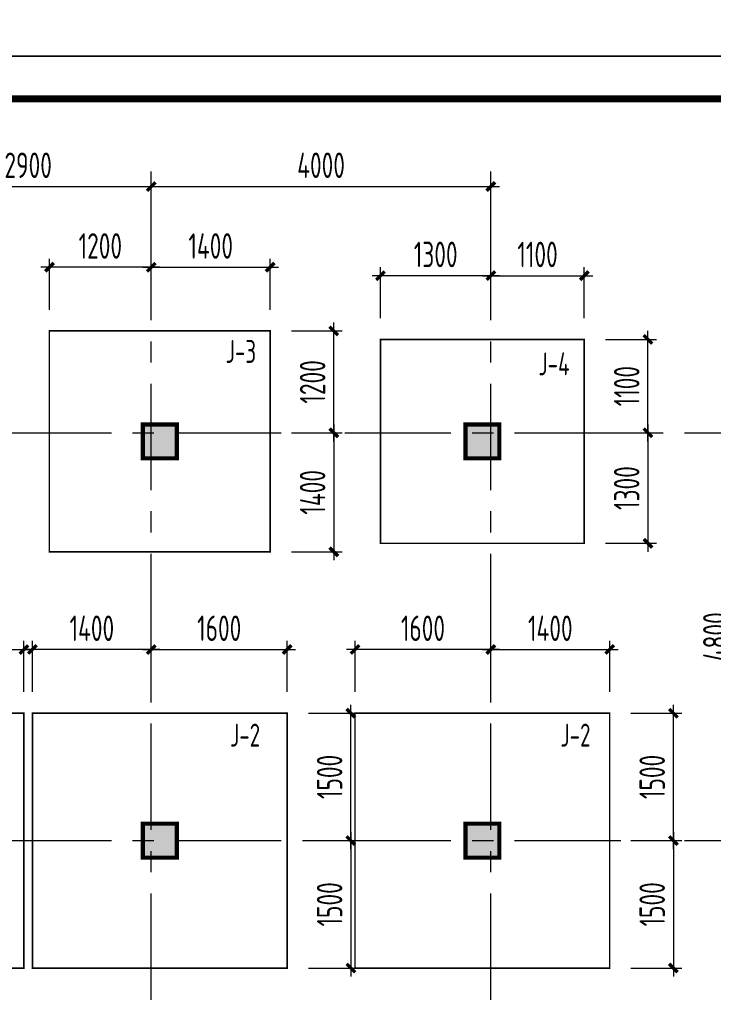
# Model space of a CAD drawing. Extents: x 4550910 to 19796140, y 148416 to 4611575.
# Tile 39 of 49: x 9706969 to 9715139, y 2267573 to 2279163. Entities that reach past the tile are written whole.
import ezdxf

# ---------------------------------------------------------------- set-up
doc = ezdxf.new("R2010")
doc.units = 0
doc.header["$LTSCALE"] = 1000
doc.linetypes.add('CENTER', pattern=[2, 1.25, -0.25, 0.25, -0.25])
doc.layers.get('0').update_dxf_attribs({"linetype": 'CONTINUOUS'})
doc.layers.get('Defpoints').update_dxf_attribs({"linetype": 'CONTINUOUS'})
for name, color, linetype in [('AXIS', 8, 'CENTER'), ('AXIS_DIM', 3, 'CONTINUOUS'), ('COLU', 7, 'CONTINUOUS'), ('TEXT', 7, 'CONTINUOUS'), ('图框', 7, 'CONTINUOUS')]:
    doc.layers.add(name, color=color, linetype=linetype)
for name, color, linetype, lineweight in [('BASE_SING_XT', 7, 'CONTINUOUS', 0), ('BASE_SING_XT_DIM', 3, 'CONTINUOUS', 0), ('COLU_HATCH', 251, 'CONTINUOUS', 0)]:
    doc.layers.add(name, color=color, linetype=linetype, lineweight=lineweight)
doc.styles.add('TSSD_Dimension', font='Tssdeng.shx', dxfattribs={"width": 0.7, "bigfont": 'hztxt.shx'})
doc.styles.add('TSSD_Norm', font='Tssdeng.shx', dxfattribs={"bigfont": 'hztxt.shx'})
doc.dimstyles.new('TSSD_100_100', dxfattribs={"dimtxt": 300, "dimasz": 100, "dimexe": 100, "dimexo": 250, "dimgap": 100, "dimtad": 1, "dimdec": 0, "dimzin": 0, "dimdsep": 46, "dimtxsty": 'TSSD_Dimension', "dimblk": 'ARCHTICK', "dimcen": 0, "dimdle": 100, "dimclrt": 7, "dimadec": 0, "dimazin": 0, "dimtfac": 1, "dimtdec": 0, "dimtix": 1, "dimtmove": 2, "dimatfit": 3, "dimfxl": 0, "dimtolj": 1, "dimtzin": 0, "dimarcsym": 0})

# ---------------------------------------------------------------- blocks, each defined once
blk = doc.blocks.new('_ArchTick')
at = {"color": 0, "linetype": 'ByBlock', "const_width": 0.4}
blk.add_lwpolyline([(-0.5, -0.5), (0.5, 0.5)], dxfattribs=at)
blk = doc.blocks.new('*D194')
at = {"layer": 'AXIS_DIM', "color": 0, "lineweight": -2, "transparency": 16777216}
for p, q in [((9705618.6979, 2276699.9005), (9705618.6979, 2277299.9005)), ((9708518.6979, 2276699.9005), (9708518.6979, 2277299.9005)), ((9705518.6979, 2277199.9005), (9708618.6979, 2277199.9005))]:
    blk.add_line(p, q, dxfattribs=at)
at = {"layer": 'Defpoints', "color": 0, "transparency": 16777216}
for p in [(9708518.6979, 2277199.9005), (9705618.6979, 2276449.9005), (9708518.6979, 2276449.9005)]:
    blk.add_point(p, dxfattribs=at)
at = {"layer": 'AXIS_DIM', "color": 0, "lineweight": -2, "transparency": 16777216, "xscale": 100, "yscale": 100, "zscale": 100, "rotation": 180}
blk.add_blockref('_ArchTick', (9705618.6979, 2277199.9005), dxfattribs=at)
at = {"layer": 'AXIS_DIM', "color": 0, "lineweight": -2, "transparency": 16777216, "xscale": 100, "yscale": 100, "zscale": 100}
blk.add_blockref('_ArchTick', (9708518.6979, 2277199.9005), dxfattribs=at)
at = {"layer": 'AXIS_DIM', "color": 7, "transparency": 16777216, "insert": (9707068.6979, 2277449.9005), "char_height": 300, "attachment_point": 5, "style": 'TSSD_Dimension'}
blk.add_mtext('\\A1;2900', dxfattribs=at)
blk = doc.blocks.new('*D196')
at = {"layer": 'AXIS_DIM', "color": 0, "lineweight": -2, "transparency": 16777216}
for p, q in [((9708518.6979, 2276699.9005), (9708518.6979, 2277299.9005)), ((9712518.6979, 2276699.9005), (9712518.6979, 2277299.9005)), ((9708418.6979, 2277199.9005), (9712618.6979, 2277199.9005))]:
    blk.add_line(p, q, dxfattribs=at)
at = {"layer": 'Defpoints', "color": 0, "transparency": 16777216}
for p in [(9712518.6979, 2277199.9005), (9708518.6979, 2276449.9005), (9712518.6979, 2276449.9005)]:
    blk.add_point(p, dxfattribs=at)
at = {"layer": 'AXIS_DIM', "color": 0, "lineweight": -2, "transparency": 16777216, "xscale": 100, "yscale": 100, "zscale": 100, "rotation": 180}
blk.add_blockref('_ArchTick', (9708518.6979, 2277199.9005), dxfattribs=at)
at = {"layer": 'AXIS_DIM', "color": 0, "lineweight": -2, "transparency": 16777216, "xscale": 100, "yscale": 100, "zscale": 100}
blk.add_blockref('_ArchTick', (9712518.6979, 2277199.9005), dxfattribs=at)
at = {"layer": 'AXIS_DIM', "color": 7, "transparency": 16777216, "insert": (9710518.6979, 2277449.9005), "char_height": 300, "attachment_point": 5, "style": 'TSSD_Dimension'}
blk.add_mtext('\\A1;4000', dxfattribs=at)
blk = doc.blocks.new('*D198')
at = {"layer": 'AXIS_DIM', "color": 0, "lineweight": -2, "transparency": 16777216}
for p, q in [((9714919, 2269500), (9715519, 2269500)), ((9715419, 2264500), (9715419, 2269600)), ((9714919, 2264600), (9715519, 2264600))]:
    blk.add_line(p, q, dxfattribs=at)
at = {"layer": 'Defpoints', "color": 0, "transparency": 16777216}
for p in [(9714669, 2269500), (9715419, 2269500), (9714669, 2264600)]:
    blk.add_point(p, dxfattribs=at)
at = {"layer": 'AXIS_DIM', "color": 0, "lineweight": -2, "transparency": 16777216, "xscale": 100, "yscale": 100, "zscale": 100}
for p, rotation in [((9715419, 2269500), 90), ((9715419, 2264600), 270)]:
    blk.add_blockref('_ArchTick', p, dxfattribs=dict(at, rotation=rotation))
at = {"layer": 'AXIS_DIM', "color": 7, "transparency": 16777216, "insert": (9715169, 2267050), "char_height": 300, "attachment_point": 5, "rotation": 90, "style": 'TSSD_Dimension'}
blk.add_mtext('\\A1;4900', dxfattribs=at)
blk = doc.blocks.new('*D199')
at = {"layer": 'AXIS_DIM', "color": 0, "lineweight": -2, "transparency": 16777216}
for p, q in [((9715419, 2269400), (9715419, 2274400)), ((9714919, 2274300), (9715519, 2274300)), ((9714919, 2269500), (9715519, 2269500))]:
    blk.add_line(p, q, dxfattribs=at)
at = {"layer": 'Defpoints', "color": 0, "transparency": 16777216}
for p in [(9714669, 2274300), (9715419, 2274300), (9714669, 2269500)]:
    blk.add_point(p, dxfattribs=at)
at = {"layer": 'AXIS_DIM', "color": 0, "lineweight": -2, "transparency": 16777216, "xscale": 100, "yscale": 100, "zscale": 100}
for p, rotation in [((9715419, 2274300), 90), ((9715419, 2269500), 270)]:
    blk.add_blockref('_ArchTick', p, dxfattribs=dict(at, rotation=rotation))
at = {"layer": 'AXIS_DIM', "color": 7, "transparency": 16777216, "insert": (9715169, 2271900), "char_height": 300, "attachment_point": 5, "rotation": 90, "style": 'TSSD_Dimension'}
blk.add_mtext('\\A1;4800', dxfattribs=at)
blk = doc.blocks.new('*D230')
at = {"layer": 'BASE_SING_XT_DIM', "color": 0, "lineweight": -2, "transparency": 16777216}
for p, q in [((9705619, 2271250), (9705619, 2271850)), ((9707019, 2271250), (9707019, 2271850)), ((9705519, 2271750), (9707119, 2271750))]:
    blk.add_line(p, q, dxfattribs=at)
at = {"layer": 'Defpoints', "color": 0, "transparency": 16777216}
for p in [(9707019, 2271750), (9705619, 2271000), (9707019, 2271000)]:
    blk.add_point(p, dxfattribs=at)
at = {"layer": 'BASE_SING_XT_DIM', "color": 0, "lineweight": -2, "transparency": 16777216, "xscale": 100, "yscale": 100, "zscale": 100, "rotation": 180}
blk.add_blockref('_ArchTick', (9705619, 2271750), dxfattribs=at)
at = {"layer": 'BASE_SING_XT_DIM', "color": 0, "lineweight": -2, "transparency": 16777216, "xscale": 100, "yscale": 100, "zscale": 100}
blk.add_blockref('_ArchTick', (9707019, 2271750), dxfattribs=at)
at = {"layer": 'BASE_SING_XT_DIM', "color": 7, "transparency": 16777216, "insert": (9706319, 2272000), "char_height": 300, "attachment_point": 5, "style": 'TSSD_Dimension'}
blk.add_mtext('\\A1;1400', dxfattribs=at)
blk = doc.blocks.new('*D237')
at = {"layer": 'BASE_SING_XT_DIM', "color": 0, "lineweight": -2, "transparency": 16777216}
for p, q in [((9707319, 2275750), (9707319, 2276350)), ((9708519, 2275750), (9708519, 2276350)), ((9708619, 2276250), (9707219, 2276250))]:
    blk.add_line(p, q, dxfattribs=at)
at = {"layer": 'Defpoints', "color": 0, "transparency": 16777216}
for p in [(9707319, 2276250), (9707319, 2275500), (9708519, 2275500)]:
    blk.add_point(p, dxfattribs=at)
at = {"layer": 'BASE_SING_XT_DIM', "color": 0, "lineweight": -2, "transparency": 16777216, "xscale": 100, "yscale": 100, "zscale": 100, "rotation": 180}
blk.add_blockref('_ArchTick', (9707319, 2276250), dxfattribs=at)
at = {"layer": 'BASE_SING_XT_DIM', "color": 0, "lineweight": -2, "transparency": 16777216, "xscale": 100, "yscale": 100, "zscale": 100}
blk.add_blockref('_ArchTick', (9708519, 2276250), dxfattribs=at)
at = {"layer": 'BASE_SING_XT_DIM', "color": 7, "transparency": 16777216, "insert": (9707919, 2276500), "char_height": 300, "attachment_point": 5, "style": 'TSSD_Dimension'}
blk.add_mtext('\\A1;1200', dxfattribs=at)
blk = doc.blocks.new('*D238')
at = {"layer": 'BASE_SING_XT_DIM', "color": 0, "lineweight": -2, "transparency": 16777216}
for p, q in [((9708519, 2275750), (9708519, 2276350)), ((9709919, 2275750), (9709919, 2276350)), ((9708419, 2276250), (9710019, 2276250))]:
    blk.add_line(p, q, dxfattribs=at)
at = {"layer": 'Defpoints', "color": 0, "transparency": 16777216}
for p in [(9709919, 2276250), (9708519, 2275500), (9709919, 2275500)]:
    blk.add_point(p, dxfattribs=at)
at = {"layer": 'BASE_SING_XT_DIM', "color": 0, "lineweight": -2, "transparency": 16777216, "xscale": 100, "yscale": 100, "zscale": 100, "rotation": 180}
blk.add_blockref('_ArchTick', (9708519, 2276250), dxfattribs=at)
at = {"layer": 'BASE_SING_XT_DIM', "color": 0, "lineweight": -2, "transparency": 16777216, "xscale": 100, "yscale": 100, "zscale": 100}
blk.add_blockref('_ArchTick', (9709919, 2276250), dxfattribs=at)
at = {"layer": 'BASE_SING_XT_DIM', "color": 7, "transparency": 16777216, "insert": (9709219, 2276500), "char_height": 300, "attachment_point": 5, "style": 'TSSD_Dimension'}
blk.add_mtext('\\A1;1400', dxfattribs=at)
blk = doc.blocks.new('*D239')
at = {"layer": 'BASE_SING_XT_DIM', "color": 0, "lineweight": -2, "transparency": 16777216}
for p, q in [((9710669, 2274400), (9710669, 2272800)), ((9710169, 2274300), (9710769, 2274300)), ((9710169, 2272900), (9710769, 2272900))]:
    blk.add_line(p, q, dxfattribs=at)
at = {"layer": 'Defpoints', "color": 0, "transparency": 16777216}
for p in [(9709919, 2274300), (9709919, 2272900), (9710669, 2272900)]:
    blk.add_point(p, dxfattribs=at)
at = {"layer": 'BASE_SING_XT_DIM', "color": 0, "lineweight": -2, "transparency": 16777216, "xscale": 100, "yscale": 100, "zscale": 100}
for p, rotation in [((9710669, 2274300), 90), ((9710669, 2272900), 270)]:
    blk.add_blockref('_ArchTick', p, dxfattribs=dict(at, rotation=rotation))
at = {"layer": 'BASE_SING_XT_DIM', "color": 7, "transparency": 16777216, "insert": (9710419, 2273600), "char_height": 300, "attachment_point": 5, "rotation": 90, "style": 'TSSD_Dimension'}
blk.add_mtext('\\A1;1400', dxfattribs=at)
blk = doc.blocks.new('*D240')
at = {"layer": 'BASE_SING_XT_DIM', "color": 0, "lineweight": -2, "transparency": 16777216}
for p, q in [((9710669, 2274200), (9710669, 2275600)), ((9710169, 2275500), (9710769, 2275500)), ((9710169, 2274300), (9710769, 2274300))]:
    blk.add_line(p, q, dxfattribs=at)
at = {"layer": 'Defpoints', "color": 0, "transparency": 16777216}
for p in [(9709919, 2275500), (9710669, 2275500), (9709919, 2274300)]:
    blk.add_point(p, dxfattribs=at)
at = {"layer": 'BASE_SING_XT_DIM', "color": 0, "lineweight": -2, "transparency": 16777216, "xscale": 100, "yscale": 100, "zscale": 100}
for p, rotation in [((9710669, 2275500), 90), ((9710669, 2274300), 270)]:
    blk.add_blockref('_ArchTick', p, dxfattribs=dict(at, rotation=rotation))
at = {"layer": 'BASE_SING_XT_DIM', "color": 7, "transparency": 16777216, "insert": (9710419, 2274900), "char_height": 300, "attachment_point": 5, "rotation": 90, "style": 'TSSD_Dimension'}
blk.add_mtext('\\A1;1200', dxfattribs=at)
blk = doc.blocks.new('*D241')
at = {"layer": 'BASE_SING_XT_DIM', "color": 0, "lineweight": -2, "transparency": 16777216}
for p, q in [((9707119, 2271250), (9707119, 2271850)), ((9708519, 2271250), (9708519, 2271850)), ((9708619, 2271750), (9707019, 2271750))]:
    blk.add_line(p, q, dxfattribs=at)
at = {"layer": 'Defpoints', "color": 0, "transparency": 16777216}
for p in [(9707119, 2271750), (9707119, 2271000), (9708519, 2271000)]:
    blk.add_point(p, dxfattribs=at)
at = {"layer": 'BASE_SING_XT_DIM', "color": 0, "lineweight": -2, "transparency": 16777216, "xscale": 100, "yscale": 100, "zscale": 100, "rotation": 180}
blk.add_blockref('_ArchTick', (9707119, 2271750), dxfattribs=at)
at = {"layer": 'BASE_SING_XT_DIM', "color": 0, "lineweight": -2, "transparency": 16777216, "xscale": 100, "yscale": 100, "zscale": 100}
blk.add_blockref('_ArchTick', (9708519, 2271750), dxfattribs=at)
at = {"layer": 'BASE_SING_XT_DIM', "color": 7, "transparency": 16777216, "insert": (9707819, 2272000), "char_height": 300, "attachment_point": 5, "style": 'TSSD_Dimension'}
blk.add_mtext('\\A1;1400', dxfattribs=at)
blk = doc.blocks.new('*D242')
at = {"layer": 'BASE_SING_XT_DIM', "color": 0, "lineweight": -2, "transparency": 16777216}
for p, q in [((9708519, 2271250), (9708519, 2271850)), ((9710119, 2271250), (9710119, 2271850)), ((9708419, 2271750), (9710219, 2271750))]:
    blk.add_line(p, q, dxfattribs=at)
at = {"layer": 'Defpoints', "color": 0, "transparency": 16777216}
for p in [(9710119, 2271750), (9708519, 2271000), (9710119, 2271000)]:
    blk.add_point(p, dxfattribs=at)
at = {"layer": 'BASE_SING_XT_DIM', "color": 0, "lineweight": -2, "transparency": 16777216, "xscale": 100, "yscale": 100, "zscale": 100, "rotation": 180}
blk.add_blockref('_ArchTick', (9708519, 2271750), dxfattribs=at)
at = {"layer": 'BASE_SING_XT_DIM', "color": 0, "lineweight": -2, "transparency": 16777216, "xscale": 100, "yscale": 100, "zscale": 100}
blk.add_blockref('_ArchTick', (9710119, 2271750), dxfattribs=at)
at = {"layer": 'BASE_SING_XT_DIM', "color": 7, "transparency": 16777216, "insert": (9709319, 2272000), "char_height": 300, "attachment_point": 5, "style": 'TSSD_Dimension'}
blk.add_mtext('\\A1;1600', dxfattribs=at)
blk = doc.blocks.new('*D243')
at = {"layer": 'BASE_SING_XT_DIM', "color": 0, "lineweight": -2, "transparency": 16777216}
for p, q in [((9710369, 2269500), (9710969, 2269500)), ((9710869, 2269600), (9710869, 2267900)), ((9710369, 2268000), (9710969, 2268000))]:
    blk.add_line(p, q, dxfattribs=at)
at = {"layer": 'Defpoints', "color": 0, "transparency": 16777216}
for p in [(9710119, 2269500), (9710119, 2268000), (9710869, 2268000)]:
    blk.add_point(p, dxfattribs=at)
at = {"layer": 'BASE_SING_XT_DIM', "color": 0, "lineweight": -2, "transparency": 16777216, "xscale": 100, "yscale": 100, "zscale": 100}
for p, rotation in [((9710869, 2269500), 90), ((9710869, 2268000), 270)]:
    blk.add_blockref('_ArchTick', p, dxfattribs=dict(at, rotation=rotation))
at = {"layer": 'BASE_SING_XT_DIM', "color": 7, "transparency": 16777216, "insert": (9710619, 2268750), "char_height": 300, "attachment_point": 5, "rotation": 90, "style": 'TSSD_Dimension'}
blk.add_mtext('\\A1;1500', dxfattribs=at)
blk = doc.blocks.new('*D244')
at = {"layer": 'BASE_SING_XT_DIM', "color": 0, "lineweight": -2, "transparency": 16777216}
for p, q in [((9710369, 2271000), (9710969, 2271000)), ((9710869, 2269400), (9710869, 2271100)), ((9710369, 2269500), (9710969, 2269500))]:
    blk.add_line(p, q, dxfattribs=at)
at = {"layer": 'Defpoints', "color": 0, "transparency": 16777216}
for p in [(9710119, 2271000), (9710869, 2271000), (9710119, 2269500)]:
    blk.add_point(p, dxfattribs=at)
at = {"layer": 'BASE_SING_XT_DIM', "color": 0, "lineweight": -2, "transparency": 16777216, "xscale": 100, "yscale": 100, "zscale": 100}
for p, rotation in [((9710869, 2271000), 90), ((9710869, 2269500), 270)]:
    blk.add_blockref('_ArchTick', p, dxfattribs=dict(at, rotation=rotation))
at = {"layer": 'BASE_SING_XT_DIM', "color": 7, "transparency": 16777216, "insert": (9710619, 2270250), "char_height": 300, "attachment_point": 5, "rotation": 90, "style": 'TSSD_Dimension'}
blk.add_mtext('\\A1;1500', dxfattribs=at)
blk = doc.blocks.new('*D253')
at = {"layer": 'BASE_SING_XT_DIM', "color": 0, "lineweight": -2, "transparency": 16777216}
for p, q in [((9710919, 2271250), (9710919, 2271850)), ((9712519, 2271250), (9712519, 2271850)), ((9712619, 2271750), (9710819, 2271750))]:
    blk.add_line(p, q, dxfattribs=at)
at = {"layer": 'Defpoints', "color": 0, "transparency": 16777216}
for p in [(9710919, 2271750), (9710919, 2271000), (9712519, 2271000)]:
    blk.add_point(p, dxfattribs=at)
at = {"layer": 'BASE_SING_XT_DIM', "color": 0, "lineweight": -2, "transparency": 16777216, "xscale": 100, "yscale": 100, "zscale": 100, "rotation": 180}
blk.add_blockref('_ArchTick', (9710919, 2271750), dxfattribs=at)
at = {"layer": 'BASE_SING_XT_DIM', "color": 0, "lineweight": -2, "transparency": 16777216, "xscale": 100, "yscale": 100, "zscale": 100}
blk.add_blockref('_ArchTick', (9712519, 2271750), dxfattribs=at)
at = {"layer": 'BASE_SING_XT_DIM', "color": 7, "transparency": 16777216, "insert": (9711719, 2272000), "char_height": 300, "attachment_point": 5, "style": 'TSSD_Dimension'}
blk.add_mtext('\\A1;1600', dxfattribs=at)
blk = doc.blocks.new('*D254')
at = {"layer": 'BASE_SING_XT_DIM', "color": 0, "lineweight": -2, "transparency": 16777216}
for p, q in [((9712519, 2271250), (9712519, 2271850)), ((9713919, 2271250), (9713919, 2271850)), ((9712419, 2271750), (9714019, 2271750))]:
    blk.add_line(p, q, dxfattribs=at)
at = {"layer": 'Defpoints', "color": 0, "transparency": 16777216}
for p in [(9713919, 2271750), (9712519, 2271000), (9713919, 2271000)]:
    blk.add_point(p, dxfattribs=at)
at = {"layer": 'BASE_SING_XT_DIM', "color": 0, "lineweight": -2, "transparency": 16777216, "xscale": 100, "yscale": 100, "zscale": 100, "rotation": 180}
blk.add_blockref('_ArchTick', (9712519, 2271750), dxfattribs=at)
at = {"layer": 'BASE_SING_XT_DIM', "color": 0, "lineweight": -2, "transparency": 16777216, "xscale": 100, "yscale": 100, "zscale": 100}
blk.add_blockref('_ArchTick', (9713919, 2271750), dxfattribs=at)
at = {"layer": 'BASE_SING_XT_DIM', "color": 7, "transparency": 16777216, "insert": (9713219, 2272000), "char_height": 300, "attachment_point": 5, "style": 'TSSD_Dimension'}
blk.add_mtext('\\A1;1400', dxfattribs=at)
blk = doc.blocks.new('*D255')
at = {"layer": 'BASE_SING_XT_DIM', "color": 0, "lineweight": -2, "transparency": 16777216}
for p, q in [((9714169, 2269500), (9714769, 2269500)), ((9714669, 2269600), (9714669, 2267900)), ((9714169, 2268000), (9714769, 2268000))]:
    blk.add_line(p, q, dxfattribs=at)
at = {"layer": 'Defpoints', "color": 0, "transparency": 16777216}
for p in [(9713919, 2269500), (9713919, 2268000), (9714669, 2268000)]:
    blk.add_point(p, dxfattribs=at)
at = {"layer": 'BASE_SING_XT_DIM', "color": 0, "lineweight": -2, "transparency": 16777216, "xscale": 100, "yscale": 100, "zscale": 100}
for p, rotation in [((9714669, 2269500), 90), ((9714669, 2268000), 270)]:
    blk.add_blockref('_ArchTick', p, dxfattribs=dict(at, rotation=rotation))
at = {"layer": 'BASE_SING_XT_DIM', "color": 7, "transparency": 16777216, "insert": (9714419, 2268750), "char_height": 300, "attachment_point": 5, "rotation": 90, "style": 'TSSD_Dimension'}
blk.add_mtext('\\A1;1500', dxfattribs=at)
blk = doc.blocks.new('*D256')
at = {"layer": 'BASE_SING_XT_DIM', "color": 0, "lineweight": -2, "transparency": 16777216}
for p, q in [((9714169, 2271000), (9714769, 2271000)), ((9714669, 2269400), (9714669, 2271100)), ((9714169, 2269500), (9714769, 2269500))]:
    blk.add_line(p, q, dxfattribs=at)
at = {"layer": 'Defpoints', "color": 0, "transparency": 16777216}
for p in [(9713919, 2271000), (9714669, 2271000), (9713919, 2269500)]:
    blk.add_point(p, dxfattribs=at)
at = {"layer": 'BASE_SING_XT_DIM', "color": 0, "lineweight": -2, "transparency": 16777216, "xscale": 100, "yscale": 100, "zscale": 100}
for p, rotation in [((9714669, 2271000), 90), ((9714669, 2269500), 270)]:
    blk.add_blockref('_ArchTick', p, dxfattribs=dict(at, rotation=rotation))
at = {"layer": 'BASE_SING_XT_DIM', "color": 7, "transparency": 16777216, "insert": (9714419, 2270250), "char_height": 300, "attachment_point": 5, "rotation": 90, "style": 'TSSD_Dimension'}
blk.add_mtext('\\A1;1500', dxfattribs=at)
blk = doc.blocks.new('*D257')
at = {"layer": 'BASE_SING_XT_DIM', "color": 0, "lineweight": -2, "transparency": 16777216}
for p, q in [((9711219, 2275650), (9711219, 2276250)), ((9712519, 2275650), (9712519, 2276250)), ((9712619, 2276150), (9711119, 2276150))]:
    blk.add_line(p, q, dxfattribs=at)
at = {"layer": 'Defpoints', "color": 0, "transparency": 16777216}
for p in [(9711219, 2276150), (9711219, 2275400), (9712519, 2275400)]:
    blk.add_point(p, dxfattribs=at)
at = {"layer": 'BASE_SING_XT_DIM', "color": 0, "lineweight": -2, "transparency": 16777216, "xscale": 100, "yscale": 100, "zscale": 100, "rotation": 180}
blk.add_blockref('_ArchTick', (9711219, 2276150), dxfattribs=at)
at = {"layer": 'BASE_SING_XT_DIM', "color": 0, "lineweight": -2, "transparency": 16777216, "xscale": 100, "yscale": 100, "zscale": 100}
blk.add_blockref('_ArchTick', (9712519, 2276150), dxfattribs=at)
at = {"layer": 'BASE_SING_XT_DIM', "color": 7, "transparency": 16777216, "insert": (9711869, 2276400), "char_height": 300, "attachment_point": 5, "style": 'TSSD_Dimension'}
blk.add_mtext('\\A1;1300', dxfattribs=at)
blk = doc.blocks.new('*D258')
at = {"layer": 'BASE_SING_XT_DIM', "color": 0, "lineweight": -2, "transparency": 16777216}
for p, q in [((9712519, 2275650), (9712519, 2276250)), ((9713619, 2275650), (9713619, 2276250)), ((9712419, 2276150), (9713719, 2276150))]:
    blk.add_line(p, q, dxfattribs=at)
at = {"layer": 'Defpoints', "color": 0, "transparency": 16777216}
for p in [(9713619, 2276150), (9712519, 2275400), (9713619, 2275400)]:
    blk.add_point(p, dxfattribs=at)
at = {"layer": 'BASE_SING_XT_DIM', "color": 0, "lineweight": -2, "transparency": 16777216, "xscale": 100, "yscale": 100, "zscale": 100, "rotation": 180}
blk.add_blockref('_ArchTick', (9712519, 2276150), dxfattribs=at)
at = {"layer": 'BASE_SING_XT_DIM', "color": 0, "lineweight": -2, "transparency": 16777216, "xscale": 100, "yscale": 100, "zscale": 100}
blk.add_blockref('_ArchTick', (9713619, 2276150), dxfattribs=at)
at = {"layer": 'BASE_SING_XT_DIM', "color": 7, "transparency": 16777216, "insert": (9713069, 2276400), "char_height": 300, "attachment_point": 5, "style": 'TSSD_Dimension'}
blk.add_mtext('\\A1;1100', dxfattribs=at)
blk = doc.blocks.new('*D259')
at = {"layer": 'BASE_SING_XT_DIM', "color": 0, "lineweight": -2, "transparency": 16777216}
for p, q in [((9714369, 2274400), (9714369, 2272900)), ((9713869, 2274300), (9714469, 2274300)), ((9713869, 2273000), (9714469, 2273000))]:
    blk.add_line(p, q, dxfattribs=at)
at = {"layer": 'Defpoints', "color": 0, "transparency": 16777216}
for p in [(9713619, 2274300), (9713619, 2273000), (9714369, 2273000)]:
    blk.add_point(p, dxfattribs=at)
at = {"layer": 'BASE_SING_XT_DIM', "color": 0, "lineweight": -2, "transparency": 16777216, "xscale": 100, "yscale": 100, "zscale": 100}
for p, rotation in [((9714369, 2274300), 90), ((9714369, 2273000), 270)]:
    blk.add_blockref('_ArchTick', p, dxfattribs=dict(at, rotation=rotation))
at = {"layer": 'BASE_SING_XT_DIM', "color": 7, "transparency": 16777216, "insert": (9714119, 2273650), "char_height": 300, "attachment_point": 5, "rotation": 90, "style": 'TSSD_Dimension'}
blk.add_mtext('\\A1;1300', dxfattribs=at)
blk = doc.blocks.new('*D260')
at = {"layer": 'BASE_SING_XT_DIM', "color": 0, "lineweight": -2, "transparency": 16777216}
for p, q in [((9713869, 2275400), (9714469, 2275400)), ((9714369, 2274200), (9714369, 2275500)), ((9713869, 2274300), (9714469, 2274300))]:
    blk.add_line(p, q, dxfattribs=at)
at = {"layer": 'Defpoints', "color": 0, "transparency": 16777216}
for p in [(9713619, 2275400), (9714369, 2275400), (9713619, 2274300)]:
    blk.add_point(p, dxfattribs=at)
at = {"layer": 'BASE_SING_XT_DIM', "color": 0, "lineweight": -2, "transparency": 16777216, "xscale": 100, "yscale": 100, "zscale": 100}
for p, rotation in [((9714369, 2275400), 90), ((9714369, 2274300), 270)]:
    blk.add_blockref('_ArchTick', p, dxfattribs=dict(at, rotation=rotation))
at = {"layer": 'BASE_SING_XT_DIM', "color": 7, "transparency": 16777216, "insert": (9714119, 2274850), "char_height": 300, "attachment_point": 5, "rotation": 90, "style": 'TSSD_Dimension'}
blk.add_mtext('\\A1;1100', dxfattribs=at)

msp = doc.modelspace()

# ---------------------------------------------------------------- hatches: boundary and pattern name
at = {"layer": 'COLU_HATCH'}
h = msp.add_hatch(color=256, dxfattribs=at)
h.dxf.hatch_style = 1
h.paths.add_polyline_path([(9708818.7, 2273999.8), (9708818.7, 2274399.8), (9708418.7, 2274399.8), (9708418.7, 2273999.8)])
h = msp.add_hatch(color=256, dxfattribs=at)
h.dxf.hatch_style = 1
h.paths.add_polyline_path([(9712618.7, 2273999.8), (9712618.7, 2274399.8), (9712218.7, 2274399.8), (9712218.7, 2273999.8)])
h = msp.add_hatch(color=256, dxfattribs=at)
h.dxf.hatch_style = 1
h.paths.add_polyline_path([(9708818.7, 2269299.8), (9708818.7, 2269699.8), (9708418.7, 2269699.8), (9708418.7, 2269299.8)])
h = msp.add_hatch(color=256, dxfattribs=at)
h.dxf.hatch_style = 1
h.paths.add_polyline_path([(9712618.7, 2269299.8), (9712618.7, 2269699.8), (9712218.7, 2269699.8), (9712218.7, 2269299.8)])

# ---------------------------------------------------------------- linework, layer by layer
at = {"layer": 'AXIS'}
for p, q in [((9708518.7, 2261627.2), (9708518.7, 2277599.8)), ((9712518.7, 2261627.2), (9712518.7, 2277599.8)), ((9692799.1, 2274299.8), (9715818.7, 2274299.8)), ((9692799.1, 2269499.8), (9715818.7, 2269499.8))]:
    msp.add_line(p, q, dxfattribs=at)
at = {"layer": 'BASE_SING_XT', "const_width": 18}
for points in [[(9707318.7, 2272899.8), (9709918.7, 2272899.8), (9709918.7, 2275499.8), (9707318.7, 2275499.8), (9707318.7, 2272899.8)], [(9711218.7, 2272999.8), (9713618.7, 2272999.8), (9713618.7, 2275399.8), (9711218.7, 2275399.8), (9711218.7, 2272999.8)], [(9704018.7, 2267999.8), (9707018.7, 2267999.8), (9707018.7, 2270999.8), (9704018.7, 2270999.8), (9704018.7, 2267999.8)], [(9707118.7, 2267999.8), (9710118.7, 2267999.8), (9710118.7, 2270999.8), (9707118.7, 2270999.8), (9707118.7, 2267999.8)], [(9710918.7, 2267999.8), (9713918.7, 2267999.8), (9713918.7, 2270999.8), (9710918.7, 2270999.8), (9710918.7, 2267999.8)]]:
    msp.add_lwpolyline(points, dxfattribs=at)
at = {"layer": 'COLU', "const_width": 50}
for points in [[(9708818.7, 2273999.8), (9708818.7, 2274399.8), (9708418.7, 2274399.8), (9708418.7, 2273999.8)], [(9712618.7, 2273999.8), (9712618.7, 2274399.8), (9712218.7, 2274399.8), (9712218.7, 2273999.8)], [(9708818.7, 2269299.8), (9708818.7, 2269699.8), (9708418.7, 2269699.8), (9708418.7, 2269299.8)], [(9712618.7, 2269299.8), (9712618.7, 2269699.8), (9712218.7, 2269699.8), (9712218.7, 2269299.8)]]:
    msp.add_lwpolyline(points, close=True, dxfattribs=at)
at = {"layer": '图框', "color": 4}
for points in [[(9729688.3, 2308432.6), (9687688.3, 2308432.6), (9687688.3, 2278732.6), (9729688.3, 2278732.6)], [(9729688.3, 2278732.6), (9687688.3, 2278732.6), (9687688.3, 2249032.6), (9729688.3, 2249032.6)]]:
    msp.add_lwpolyline(points, close=True, dxfattribs=at)
at = {"layer": '图框', "color": 4, "const_width": 80}
msp.add_lwpolyline([(9690188.3, 2249532.6), (9729188.3, 2249532.6), (9729188.3, 2278232.6), (9690188.3, 2278232.6)], close=True, dxfattribs=at)

# ---------------------------------------------------------------- texts
at = {"layer": 'TEXT', "style": 'TSSD_Norm', "width": 0.7}
for s, p in [('J-3', (9709394.7, 2275123.2)), ('J-4', (9713078.2, 2274977.4)), ('J-2', (9709445.9, 2270606.9)), ('J-2', (9713337.1, 2270606.9))]:
    msp.add_text(s, height=270, dxfattribs=at).set_placement(p)

# ---------------------------------------------------------------- dimensions: what is measured, and where the dimension line sits
at = {"layer": 'AXIS_DIM'}
for p1, p2, distance, picture, middle in [((9705618.7, 2276449.9), (9708518.7, 2276449.9), 750, '*D194', (9707068.7, 2277449.9)), ((9708518.7, 2276449.9), (9712518.7, 2276449.9), 750, '*D196', (9710518.7, 2277449.9)), ((9714668.8, 2269499.8), (9714668.8, 2274299.8), -750, '*D199', (9715168.8, 2271899.8)), ((9714668.8, 2264599.8), (9714668.8, 2269499.8), -750, '*D198', (9715168.8, 2267049.8))]:
    dim = msp.add_aligned_dim(p1=p1, p2=p2, distance=distance, dimstyle='TSSD_100_100', dxfattribs=at)
    dim.commit()
    dim.dimension.update_dxf_attribs({"geometry": picture, "text_midpoint": middle})
at = {"layer": 'BASE_SING_XT_DIM'}
for p1, p2, distance, picture, middle in [((9708518.7, 2275499.8), (9707318.7, 2275499.8), -750, '*D237', (9707918.7, 2276499.8)), ((9708518.7, 2275499.8), (9709918.7, 2275499.8), 750, '*D238', (9709218.7, 2276499.8)), ((9712518.7, 2275399.8), (9711218.7, 2275399.8), -750, '*D257', (9711868.7, 2276399.8)), ((9712518.7, 2275399.8), (9713618.7, 2275399.8), 750, '*D258', (9713068.7, 2276399.8)), ((9709918.7, 2274299.8), (9709918.7, 2275499.8), -750, '*D240', (9710418.7, 2274899.8)), ((9713618.7, 2274299.8), (9713618.7, 2275399.8), -750, '*D260', (9714118.7, 2274849.8)), ((9709918.7, 2274299.8), (9709918.7, 2272899.8), 750, '*D239', (9710418.7, 2273599.8)), ((9713618.7, 2274299.8), (9713618.7, 2272999.8), 750, '*D259', (9714118.7, 2273649.8)), ((9705618.7, 2270999.8), (9707018.7, 2270999.8), 750, '*D230', (9706318.7, 2271999.8)), ((9708518.7, 2270999.8), (9707118.7, 2270999.8), -750, '*D241', (9707818.7, 2271999.8)), ((9708518.7, 2270999.8), (9710118.7, 2270999.8), 750, '*D242', (9709318.7, 2271999.8)), ((9712518.7, 2270999.8), (9710918.7, 2270999.8), -750, '*D253', (9711718.7, 2271999.8)), ((9712518.7, 2270999.8), (9713918.7, 2270999.8), 750, '*D254', (9713218.7, 2271999.8)), ((9710118.7, 2269499.8), (9710118.7, 2270999.8), -750, '*D244', (9710618.7, 2270249.8)), ((9713918.7, 2269499.8), (9713918.7, 2270999.8), -750, '*D256', (9714418.7, 2270249.8)), ((9710118.7, 2269499.8), (9710118.7, 2267999.8), 750, '*D243', (9710618.7, 2268749.8)), ((9713918.7, 2269499.8), (9713918.7, 2267999.8), 750, '*D255', (9714418.7, 2268749.8))]:
    dim = msp.add_aligned_dim(p1=p1, p2=p2, distance=distance, dimstyle='TSSD_100_100', dxfattribs=at)
    dim.commit()
    dim.dimension.update_dxf_attribs({"geometry": picture, "text_midpoint": middle})

doc.saveas('drawing.dxf')
